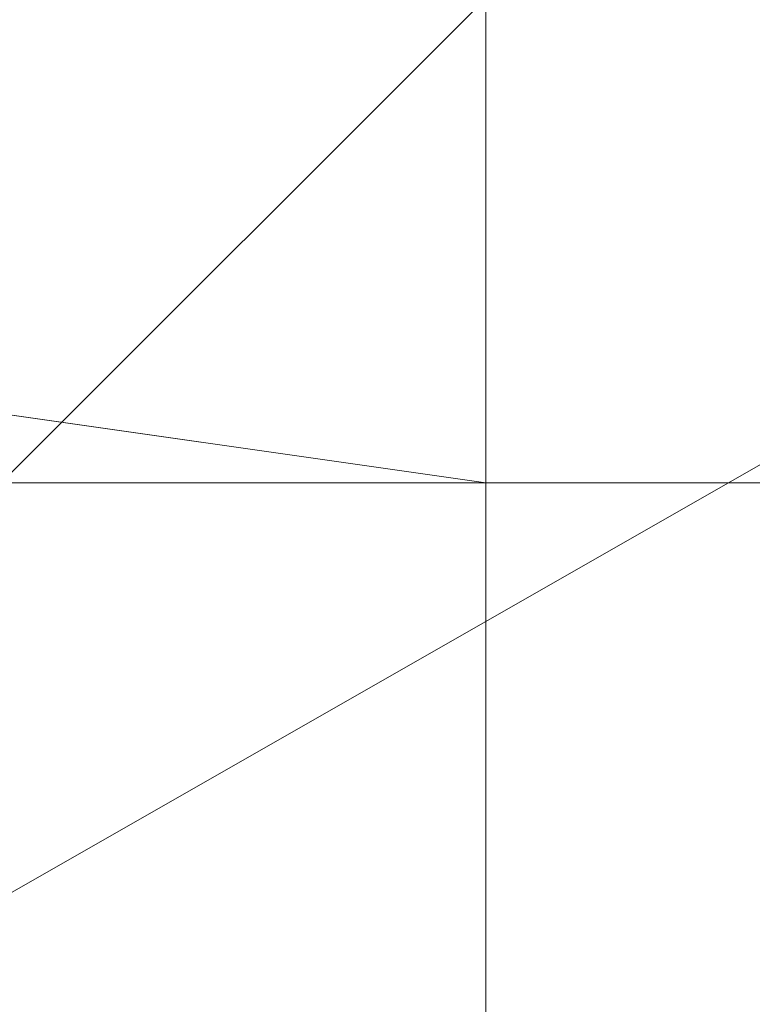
# Model space of a CAD drawing. Header units: inches. Extents: x -79624 to 52587, y -27526 to 10116.
# Tile 93 of 256: x 10274 to 10288, y -15428 to -15409. Entities that reach past the tile are written whole.
import ezdxf

# ---------------------------------------------------------------- set-up
doc = ezdxf.new("R2010")
doc.units = ezdxf.units.IN
doc.header["$MEASUREMENT"] = 0
doc.layers.add('- მექანიკური ნაწილი', color=7, linetype='Continuous', lineweight=18)
doc.layers.add('Dimensioning - General', color=7, linetype='Continuous')
doc.styles.add('GENERATED_STYLE_1', font='txt')
doc.dimstyles.new('GENERATED_STYLE__1', dxfattribs={"dimtxt": 100, "dimasz": 76, "dimexe": 0.18, "dimexo": 0.0625, "dimgap": 0, "dimtad": 0, "dimdec": 0, "dimlfac": 0.1, "dimzin": 0, "dimdsep": 46, "dimtxsty": 'GENERATED_STYLE_1', "dimblk": 'ARROWHEAD_5', "dimblk1": 'ARROWHEAD_5', "dimblk2": 'ARROWHEAD_5', "dimcen": 0.09, "dimse1": 1, "dimse2": 1, "dimclrd": 7, "dimclre": 7, "dimclrt": 7, "dimadec": 0, "dimazin": 0, "dimtfac": 1, "dimtdec": 4, "dimtmove": 0, "dimatfit": 3, "dimfxl": 1, "dimtolj": 1, "dimtzin": 0, "dimarcsym": 0})
doc.dimstyles.new('GENERATED_STYLE__2', dxfattribs={"dimtxt": 100, "dimasz": 76, "dimexe": 0.18, "dimexo": 0.0625, "dimgap": 0, "dimtad": 0, "dimtih": 1, "dimtoh": 1, "dimdec": 0, "dimlfac": 0.1, "dimzin": 0, "dimdsep": 46, "dimtxsty": 'GENERATED_STYLE_1', "dimblk": 'ARROWHEAD_5', "dimblk1": 'ARROWHEAD_5', "dimblk2": 'ARROWHEAD_5', "dimcen": 0.09, "dimse1": 1, "dimse2": 1, "dimclrd": 7, "dimclre": 7, "dimclrt": 7, "dimadec": 0, "dimazin": 0, "dimtfac": 1, "dimtdec": 4, "dimtmove": 0, "dimatfit": 3, "dimfxl": 1, "dimtolj": 1, "dimtzin": 0, "dimarcsym": 0})

# ---------------------------------------------------------------- blocks, each defined once
blk = doc.blocks.new('ARROWHEAD_5')
at = {"linetype": 'Continuous', "lineweight": 0}
blk.add_hatch(color=0, dxfattribs=at).paths.add_polyline_path([(-1, 0.2679), (0, 0), (-1, -0.2679)])
at = {"color": 0, "linetype": 'Continuous', "lineweight": 0}
blk.add_line((0, 0), (-1, 0), dxfattribs=at)
blk = doc.blocks.new('*D249')
at = {"layer": 'Defpoints', "color": 0, "linetype": 'Continuous', "transparency": 16777216}
for p in [(358.556, 209.203), (25258.556, 209.203), (1258.556, -26125.722)]:
    blk.add_point(p, dxfattribs=at)
at = {"layer": 'Dimensioning - General', "color": 7, "linetype": 'Continuous', "lineweight": -2, "transparency": 16777216}
for p, q in [((358.556, 133.203), (358.556, -12795.724)), ((358.556, -26049.722), (358.556, -13148.104))]:
    blk.add_line(p, q, dxfattribs=at)
at = {"layer": 'Dimensioning - General', "color": 7, "linetype": 'Continuous', "lineweight": -2, "transparency": 16777216, "xscale": 76.00000000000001, "yscale": 76.00000000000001, "zscale": 76.00000000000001}
for p, rotation in [((358.556, 209.203), 90), ((358.556, -26125.722), 270)]:
    blk.add_blockref('ARROWHEAD_5', p, dxfattribs=dict(at, rotation=rotation))
at = {"layer": 'Dimensioning - General', "color": 7, "linetype": 'Continuous', "lineweight": 13, "transparency": 16777216, "insert": (358.556, -12971.914), "char_height": 100, "attachment_point": 5, "rotation": 90, "style": 'GENERATED_STYLE_1'}
blk.add_mtext('\\A1;2633', dxfattribs=at)
blk = doc.blocks.new('*D264')
at = {"layer": 'Defpoints', "color": 0, "linetype": 'Continuous', "transparency": 16777216}
for p in [(7428.968, -14429.123), (51186.628, -26125.722), (51186.628, -26425.722)]:
    blk.add_point(p, dxfattribs=at)
at = {"layer": 'Dimensioning - General', "color": 7, "linetype": 'Continuous', "lineweight": -2, "transparency": 16777216}
for p, q in [((7504.968, -26425.722), (29120.843, -26425.722)), ((51110.628, -26425.722), (29468.462, -26425.722))]:
    blk.add_line(p, q, dxfattribs=at)
at = {"layer": 'Dimensioning - General', "color": 7, "linetype": 'Continuous', "lineweight": -2, "transparency": 16777216, "xscale": 76.00000000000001, "yscale": 76.00000000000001, "zscale": 76.00000000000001, "rotation": 180}
blk.add_blockref('ARROWHEAD_5', (7428.968, -26425.722), dxfattribs=at)
at = {"layer": 'Dimensioning - General', "color": 7, "linetype": 'Continuous', "lineweight": -2, "transparency": 16777216, "xscale": 76.00000000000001, "yscale": 76.00000000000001, "zscale": 76.00000000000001}
blk.add_blockref('ARROWHEAD_5', (51186.628, -26425.722), dxfattribs=at)
at = {"layer": 'Dimensioning - General', "color": 7, "linetype": 'Continuous', "lineweight": 13, "transparency": 16777216, "insert": (29294.653, -26425.722), "char_height": 100, "attachment_point": 5, "style": 'GENERATED_STYLE_1'}
blk.add_mtext('\\A1;4376', dxfattribs=at)
blk = doc.blocks.new('*D276')
at = {"layer": 'Defpoints', "color": 0, "linetype": 'Continuous', "transparency": 16777216}
for p in [(7428.968, -14429.123), (51786.628, -14429.123), (4328.728, -18360.584)]:
    blk.add_point(p, dxfattribs=at)
at = {"layer": 'Dimensioning - General', "color": 7, "linetype": 'Continuous', "lineweight": -2, "transparency": 16777216}
for p, q in [((51786.628, -14505.123), (51786.628, -16274.383)), ((51786.628, -18284.584), (51786.628, -16531.526))]:
    blk.add_line(p, q, dxfattribs=at)
at = {"layer": 'Dimensioning - General', "color": 7, "linetype": 'Continuous', "lineweight": -2, "transparency": 16777216, "xscale": 76.00000000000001, "yscale": 76.00000000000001, "zscale": 76.00000000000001}
for p, rotation in [((51786.628, -14429.123), 90), ((51786.628, -18360.584), 270)]:
    blk.add_blockref('ARROWHEAD_5', p, dxfattribs=dict(at, rotation=rotation))
at = {"layer": 'Dimensioning - General', "color": 7, "linetype": 'Continuous', "lineweight": 13, "transparency": 16777216, "insert": (51786.628, -16402.954), "char_height": 100, "attachment_point": 5, "rotation": 90, "style": 'GENERATED_STYLE_1'}
blk.add_mtext('\\A1;393', dxfattribs=at)

msp = doc.modelspace()

# ---------------------------------------------------------------- linework, layer by layer
at = {"layer": '- მექანიკური ნაწილი', "color": 7, "lineweight": 0}
for points in [[(10282.8579, -15417.90665), (10282.8579, -14968.80526)], [(10282.8579, -15417.90665), (10282.8579, -14968.80526)], [(10219.9837, -14977.78728), (10219.9837, -15408.92462), (10282.8579, -15417.90665)], [(10219.9837, -14977.78728), (10219.9837, -15408.92462), (10282.8579, -15417.90665)], [(9779.86434, -15274.1942), (10282.8579, -15274.1942), (10282.8579, -15319.10434), (10282.8579, -15355.03245), (10282.8579, -15381.97854), (10282.8579, -15408.92462), (10282.8579, -15435.8707), (10282.8579, -15453.83476), (10282.8579, -15435.8707), (10282.8579, -15408.92462), (10282.8579, -15381.97854), (10282.8579, -15355.03245), (10282.8579, -15319.10434), (10282.8579, -15355.03245), (9779.86434, -15355.03245)], [(10282.8579, -15319.10434), (10282.8579, -15355.03245), (10282.8579, -15381.97854), (10282.8579, -15417.90665), (10282.8579, -15435.8707), (10282.8579, -15453.83476), (10282.8579, -15462.81679), (10282.8579, -15453.83476), (10282.8579, -15435.8707), (10282.8579, -15417.90665), (10282.8579, -15381.97854), (10282.8579, -15355.03245), (10282.8579, -15319.10434)], [(10282.8579, -15319.10434), (10282.8579, -15355.03245), (10282.8579, -15381.97854), (10282.8579, -15417.90665), (10282.8579, -15435.8707), (10282.8579, -15453.83476), (10282.8579, -15462.81679), (10282.8579, -15453.83476), (10282.8579, -15435.8707), (10282.8579, -15417.90665), (10282.8579, -15381.97854), (10282.8579, -15355.03245), (10282.8579, -15319.10434)], [(10282.8579, -15381.97854), (10282.8579, -15417.90665), (10282.8579, -15381.97854)], [(10282.8579, -15417.90665), (10282.8579, -15381.97854), (10282.8579, -15417.90665)], [(9779.86434, -15417.90665), (10282.8579, -15417.90665), (10282.8579, -15408.92462), (10426.57034, -15408.92462), (10426.57034, -15417.90665), (10426.57034, -15408.92462), (10462.49845, -15408.92462), (10462.49845, -15417.90665), (10426.57034, -15417.90665), (10426.57034, -15408.92462), (10426.57034, -15399.94259), (10426.57034, -15408.92462), (10426.57034, -15399.94259), (10426.57034, -15408.92462), (10462.49845, -15408.92462), (10462.49845, -15417.90665), (10426.57034, -15417.90665), (10426.57034, -15408.92462), (10426.57034, -15417.90665), (10426.57034, -15408.92462), (10426.57034, -15417.90665), (10282.8579, -15417.90665), (10282.8579, -15408.92462), (9779.86434, -15408.92462)], [(9779.86434, -15408.92462), (10282.8579, -15408.92462), (10282.8579, -15399.94259), (10282.8579, -15408.92462), (10282.8579, -15399.94259), (10282.8579, -15408.92462), (10282.8579, -15417.90665), (10282.8579, -15408.92462), (10282.8579, -15417.90665), (10282.8579, -15408.92462)], [(10426.57034, -15417.90665), (10282.8579, -15417.90665), (10282.8579, -15408.92462), (10282.8579, -15417.90665), (10282.8579, -15426.88868), (10282.8579, -15417.90665), (10282.8579, -15426.88868), (10282.8579, -15417.90665), (10282.8579, -15426.88868), (10282.8579, -15417.90665), (10282.8579, -15426.88868), (10282.8579, -15417.90665), (10282.8579, -15408.92462), (10282.8579, -15417.90665), (10282.8579, -15426.88868), (10282.8579, -15417.90665), (10282.8579, -15426.88868), (10282.8579, -15417.90665), (10282.8579, -15426.88868), (10282.8579, -15417.90665), (9779.86434, -15417.90665)], [(10219.9837, -15408.92462), (10282.8579, -15417.90665), (10219.9837, -15408.92462)], [(10282.8579, -15417.90665), (10282.8579, -15408.92462)], [(10282.8579, -15417.90665), (10282.8579, -15408.92462)], [(10273.87587, -15417.90665), (10282.8579, -15417.90665)], [(10282.8579, -15417.90665), (10282.8579, -15417.90665)], [(10282.8579, -15417.90665), (10282.8579, -15417.90665)], [(10282.8579, -15417.90665), (10282.8579, -15417.90665)], [(10282.8579, -15417.90665), (10282.8579, -15417.90665)], [(10282.8579, -15417.90665), (10282.8579, -15417.90665)], [(10282.8579, -15417.90665), (10282.8579, -15417.90665)], [(10282.8579, -15417.90665), (10282.8579, -15417.90665)], [(10282.8579, -15417.90665), (10282.8579, -15417.90665)], [(10282.8579, -15417.90665), (10282.8579, -15417.90665)], [(10282.8579, -15417.90665), (10282.8579, -15435.8707), (10282.8579, -15417.90665)], [(10282.8579, -15435.8707), (10282.8579, -15417.90665), (10282.8579, -15435.8707)], [(10282.8579, -15417.90665), (10282.8579, -15417.90665)], [(10282.8579, -15417.90665), (10282.8579, -15417.90665)], [(10282.8579, -15426.88868), (10282.8579, -15426.88868)], [(10282.8579, -15426.88868), (10282.8579, -15426.88868)], [(10282.8579, -15426.88868), (10282.8579, -15426.88868)], [(10282.8579, -15426.88868), (10282.8579, -15426.88868)], [(10282.8579, -15426.88868), (10282.8579, -15426.88868)], [(10282.8579, -15426.88868), (10282.8579, -15426.88868)], [(10282.8579, -15426.88868), (10282.8579, -15426.88868)], [(10282.8579, -15426.88868), (10282.8579, -15426.88868)], [(10282.8579, -15426.88868), (10282.8579, -15426.88868)], [(10282.8579, -15426.88868), (10282.8579, -15426.88868)], [(10282.8579, -15426.88868), (10282.8579, -15435.8707)], [(10282.8579, -15435.8707), (10282.8579, -15426.88868)], [(10282.8579, -15426.88868), (10282.8579, -15426.88868)], [(10282.8579, -15426.88868), (10282.8579, -15435.8707)], [(10282.8579, -15435.8707), (10282.8579, -15426.88868)], [(10282.8579, -15426.88868), (10282.8579, -15426.88868)], [(10282.8579, -15426.88868), (10282.8579, -15435.8707)], [(10282.8579, -15435.8707), (10282.8579, -15426.88868)], [(10282.8579, -15426.88868), (10282.8579, -15426.88868)]]:
    msp.add_lwpolyline(points, dxfattribs=at)
at = {"layer": '- მექანიკური ნაწილი', "lineweight": 0}
for points in [[(10255.91181, -15435.8707), (10318.78601, -15399.94259), (10255.91181, -15435.8707)], [(10282.8579, -15408.92462), (10273.87587, -15417.90665), (10273.87587, -15408.92462)]]:
    msp.add_lwpolyline(points, dxfattribs=at)
at = {"layer": '- მექანიკური ნაწილი', "color": 7, "lineweight": 0}
for points in [[(10282.8579, -15426.88868), (10282.8579, -15417.90665)], [(10282.8579, -15426.88868), (10282.8579, -15435.8707)]]:
    msp.add_lwpolyline(points, close=True, dxfattribs=at)

# ---------------------------------------------------------------- dimensions: what is measured, and where the dimension line sits
at = {"layer": 'Dimensioning - General', "color": 7, "linetype": 'Continuous', "lineweight": 13}
for base, p1, p2, picture, middle in [((358.55594, 209.20337), (1258.55593, -26125.72241), (25258.55593, 209.20337), '*D249', (358.55594, -12971.91402)), ((51786.62821, -14429.12325), (4328.72843, -18360.58402), (7428.96845, -14429.12325), '*D276', (51786.62821, -16402.95414))]:
    dim = msp.add_linear_dim(base=base, p1=p1, p2=p2, angle=90, dimstyle='GENERATED_STYLE__1', dxfattribs=at)
    dim.commit()
    dim.dimension.update_dxf_attribs({"geometry": picture, "text_midpoint": middle, "dimtype": 160, "text_rotation": 90})
dim = msp.add_linear_dim(base=(51186.62821, -26425.72242), p1=(7428.96845, -14429.12325), p2=(51186.62821, -26125.72241), dimstyle='GENERATED_STYLE__2', dxfattribs=at)
dim.commit()
dim.dimension.update_dxf_attribs({"geometry": '*D264', "text_midpoint": (29294.65282, -26425.72242), "dimtype": 160})

doc.saveas('drawing.dxf')
